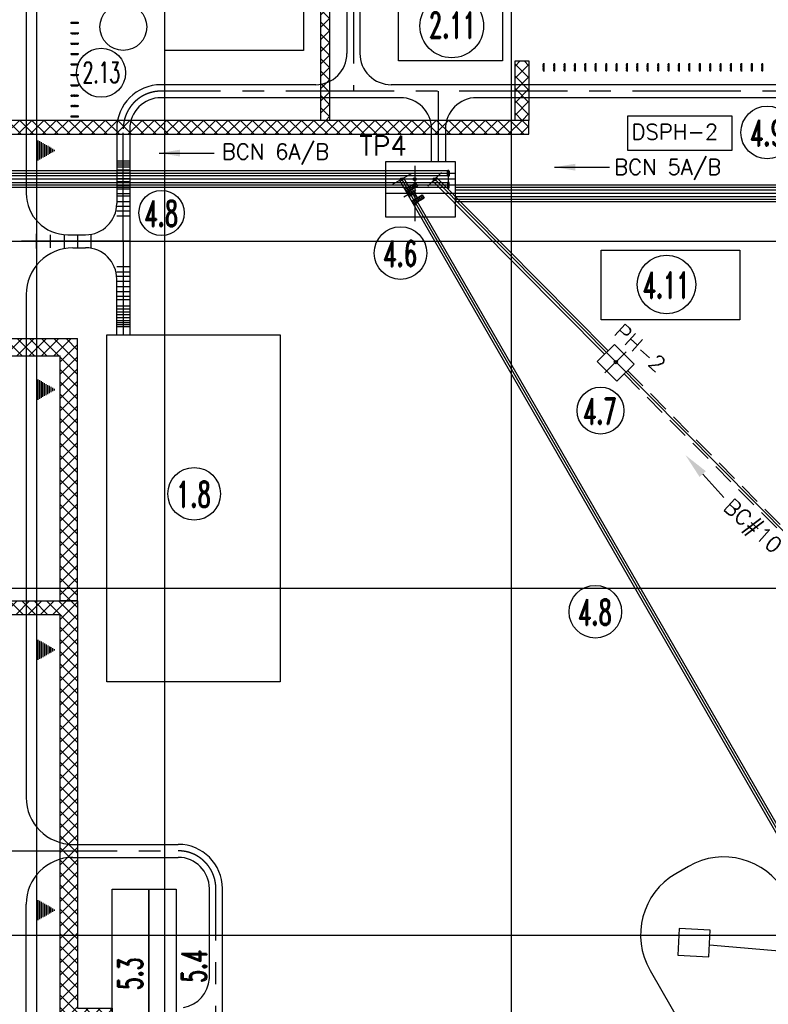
# Model space of a CAD drawing. Header units: inches. Extents: x -8998005 to 170525121, y -30058259 to 1575573.
# Tile 88 of 107: x 258125 to 474034, y 180106 to 463853. Entities that reach past the tile are written whole.
import ezdxf
from ezdxf.enums import TextEntityAlignment as Align
from ezdxf.lldxf.tags import DXFTag

# ---------------------------------------------------------------- set-up
doc = ezdxf.new("R2010")
doc.units = ezdxf.units.IN
doc.header["$LTSCALE"] = 5
doc.header["$MEASUREMENT"] = 0
for name, pattern in [('CENTER', [2, 1.25, -0.25, 0.25, -0.25]), ('CENTER2', [1.125, 0.75, -0.125, 0.125, -0.125]), ('DASHED2', [0.375, 0.25, -0.125])]:
    doc.linetypes.add(name, pattern=pattern)
for name, color, linetype in [('ahs layout_db', 4, 'Continuous'), ('CANAL', 4, 'Continuous'), ('civil', 4, 'Continuous'), ('con', 20, 'Continuous'), ('DIM', 7, 'Continuous'), ('EQu', 191, 'Continuous'), ('GRID', 1, 'CENTER2'), ('mh', 7, 'Continuous'), ('PIPE RACK EL8.5M', 7, 'Continuous'), ('ROAD-ISG', 7, 'Continuous'), ('TCE-ME-ROAD', 244, 'Continuous'), ('Text', 6, 'Continuous')]:
    doc.layers.add(name, color=color, linetype=linetype)
doc.styles.add('M1', font='ROMAND.shx', dxfattribs={"height": 6250})
doc.styles.add('romans', font='romans.shx')
doc.styles.add('S1', font='SIMPLEX.SHX', dxfattribs={"height": 200})
doc.styles.get("Standard").update_dxf_attribs({"font": 'txt.shx'})
tags = doc.linetypes.add('CENTRE', pattern=[1.5, 0.75, -0.25, 0.25, -0.25]).pattern_tags.tags
tags[10:11] = [DXFTag(74, 4), DXFTag(75, 0), DXFTag(340, '0'), DXFTag(46, 1.0), DXFTag(50, 0.0), DXFTag(44, 0.0), DXFTag(45, 0.0)]
tags[8:9] = [DXFTag(74, 4), DXFTag(75, 0), DXFTag(340, '0'), DXFTag(46, 1.0), DXFTag(50, 0.0), DXFTag(44, 0.0), DXFTag(45, 0.0)]
tags[6:7] = [DXFTag(74, 4), DXFTag(75, 0), DXFTag(340, '0'), DXFTag(46, 1.0), DXFTag(50, 0.0), DXFTag(44, 0.0), DXFTag(45, 0.0)]
tags[4:5] = [DXFTag(74, 4), DXFTag(75, 0), DXFTag(340, '0'), DXFTag(46, 1.0), DXFTag(50, 0.0), DXFTag(44, 0.0), DXFTag(45, 0.0)]
doc.dimstyles.get("Standard").update_dxf_attribs({"dimtxt": 0.18, "dimasz": 0.18, "dimexe": 0.18, "dimexo": 0.0625, "dimgap": 0.09, "dimtad": 0, "dimtih": 1, "dimtoh": 1, "dimdec": 4, "dimzin": 0, "dimdsep": 46, "dimtxsty": 'Standard', "dimcen": 0.09, "dimadec": 0, "dimazin": 0, "dimtfac": 1, "dimtdec": 4, "dimtofl": 0, "dimtmove": 0, "dimatfit": 3, "dimfxl": 1, "dimtolj": 1, "dimtzin": 0, "dimarcsym": 0})

# ---------------------------------------------------------------- blocks, each defined once
blk = doc.blocks.new('ar')
at = {"layer": 'con'}
blk.add_lwpolyline([(0, 0), (-6514, -11282)], dxfattribs=at)
blk.add_solid([(-1516, 875), (5250, 9093), (1516, -875)], dxfattribs=at)
blk = doc.blocks.new('gfhfhxfhfh')
at = {"color": 2, "linetype": 'Continuous', "ltscale": 100}
for points in [[(-1756, -379), (1206, 1331), (1756, 379), (-1206, -1331)], [(-1756, -379), (-803, 171), (-253, -781), (-1206, -1331)], [(253, 781), (1206, 1331), (1756, 379), (803, -171)]]:
    blk.add_lwpolyline(points, close=True, dxfattribs=at)
for centre in [(0, 0), (1005, 580), (-1005, -580)]:
    blk.add_circle(centre, 31.5, dxfattribs=at)
at = {"layer": 'mh', "color": 1, "linetype": 'CENTRE', "ltscale": 2000}
for p, q in [((-1481, -855), (1481, 855)), ((-275, 476), (275, -476)), ((730, 1056), (1280, 104)), ((-1280, -104), (-730, -1056))]:
    blk.add_line(p, q, dxfattribs=at)
blk = doc.blocks.new('Ped')
at = {"linetype": 'Continuous', "ltscale": 100}
h = blk.add_hatch(dxfattribs=at)
h.set_pattern_fill('ANSI31', color=6, scale=100, style=0)
h.paths.add_polyline_path([(644538, 428114), (644538, 430114), (644838, 430114), (644838, 428114)])
at = {"color": 6, "linetype": 'Continuous', "ltscale": 100}
for p, q in [((644478, 429114), (644897, 429114)), ((644688, 427935), (644688, 430293))]:
    blk.add_line(p, q, dxfattribs=at)
blk.add_lwpolyline([(644538, 428114), (644538, 430114), (644838, 430114), (644838, 428114)], close=True, dxfattribs=at)
blk = doc.blocks.new('Ped-flat-1')
at = {"linetype": 'Continuous', "ltscale": 100}
h = blk.add_hatch(dxfattribs=at)
h.set_pattern_fill('ACET-2D-ANSI31', color=6, scale=100, angle=90, style=0)
h.set_pattern_definition([(135, (-703113.673, 208736.7), (-8.83883476, -8.83883476), [])])
h.paths.add_polyline_path([(-428114, 644538), (-430114, 644538), (-430114, 644838), (-428114, 644838)])
at = {"color": 6, "linetype": 'Continuous', "ltscale": 100}
for p, q in [((-427935, 644688), (-430293, 644688)), ((-429114, 644478), (-429114, 644897))]:
    blk.add_line(p, q, dxfattribs=at)
blk.add_lwpolyline([(-428114, 644538), (-430114, 644538), (-430114, 644838), (-428114, 644838)], close=True, dxfattribs=at)
blk = doc.blocks.new('Ped-flat-2')
at = {"linetype": 'Continuous', "ltscale": 100}
h = blk.add_hatch(dxfattribs=at)
h.set_pattern_fill('ACET-2D-ANSI31', color=6, scale=100, angle=90, style=0)
h.set_pattern_definition([(135, (-703113.673, 205736.7), (-8.83883476, -8.83883476), [])])
h.paths.add_polyline_path([(-428114, 644538), (-430114, 644538), (-430114, 644838), (-428114, 644838)])
at = {"color": 6, "linetype": 'Continuous', "ltscale": 100}
for p, q in [((-427935, 644688), (-430293, 644688)), ((-429114, 644478), (-429114, 644897))]:
    blk.add_line(p, q, dxfattribs=at)
blk.add_lwpolyline([(-428114, 644538), (-430114, 644538), (-430114, 644838), (-428114, 644838)], close=True, dxfattribs=at)
blk = doc.blocks.new('Ped-flat-3')
at = {"linetype": 'Continuous', "ltscale": 100}
h = blk.add_hatch(dxfattribs=at)
h.set_pattern_fill('ACET-2D-ANSI31', color=6, scale=100, angle=90, style=0)
h.set_pattern_definition([(135, (-703113.673, 202736.7), (-8.83883476, -8.83883476), [])])
h.paths.add_polyline_path([(-428114, 644538), (-430114, 644538), (-430114, 644838), (-428114, 644838)])
at = {"color": 6, "linetype": 'Continuous', "ltscale": 100}
for p, q in [((-427935, 644688), (-430293, 644688)), ((-429114, 644478), (-429114, 644897))]:
    blk.add_line(p, q, dxfattribs=at)
blk.add_lwpolyline([(-428114, 644538), (-430114, 644538), (-430114, 644838), (-428114, 644838)], close=True, dxfattribs=at)
blk = doc.blocks.new('Ped-flat-4')
at = {"linetype": 'Continuous', "ltscale": 100}
h = blk.add_hatch(dxfattribs=at)
h.set_pattern_fill('ACET-2D-ANSI31', color=6, scale=100, angle=90, style=0)
h.set_pattern_definition([(135, (-703113.673, 199736.7), (-8.83883476, -8.83883476), [])])
h.paths.add_polyline_path([(-428114, 644538), (-430114, 644538), (-430114, 644838), (-428114, 644838)])
at = {"color": 6, "linetype": 'Continuous', "ltscale": 100}
for p, q in [((-427935, 644688), (-430293, 644688)), ((-429114, 644478), (-429114, 644897))]:
    blk.add_line(p, q, dxfattribs=at)
blk.add_lwpolyline([(-428114, 644538), (-430114, 644538), (-430114, 644838), (-428114, 644838)], close=True, dxfattribs=at)
blk = doc.blocks.new('Ped-flat-5')
at = {"linetype": 'Continuous', "ltscale": 100}
h = blk.add_hatch(dxfattribs=at)
h.set_pattern_fill('ACET-2D-ANSI31', color=6, scale=100, angle=90, style=0)
h.set_pattern_definition([(135, (-703113.673, 196736.7), (-8.83883476, -8.83883476), [])])
h.paths.add_polyline_path([(-428114, 644538), (-430114, 644538), (-430114, 644838), (-428114, 644838)])
at = {"color": 6, "linetype": 'Continuous', "ltscale": 100}
for p, q in [((-427935, 644688), (-430293, 644688)), ((-429114, 644478), (-429114, 644897))]:
    blk.add_line(p, q, dxfattribs=at)
blk.add_lwpolyline([(-428114, 644538), (-430114, 644538), (-430114, 644838), (-428114, 644838)], close=True, dxfattribs=at)
blk = doc.blocks.new('Ped-flat-6')
at = {"linetype": 'Continuous', "ltscale": 100}
h = blk.add_hatch(dxfattribs=at)
h.set_pattern_fill('ACET-2D-ANSI31', color=6, scale=100, angle=90, style=0)
h.set_pattern_definition([(135, (-703113.673, 193736.7), (-8.83883476, -8.83883476), [])])
h.paths.add_polyline_path([(-428114, 644538), (-430114, 644538), (-430114, 644838), (-428114, 644838)])
at = {"color": 6, "linetype": 'Continuous', "ltscale": 100}
for p, q in [((-427935, 644688), (-430293, 644688)), ((-429114, 644478), (-429114, 644897))]:
    blk.add_line(p, q, dxfattribs=at)
blk.add_lwpolyline([(-428114, 644538), (-430114, 644538), (-430114, 644838), (-428114, 644838)], close=True, dxfattribs=at)
blk = doc.blocks.new('Ped-flat-7')
at = {"linetype": 'Continuous', "ltscale": 100}
h = blk.add_hatch(dxfattribs=at)
h.set_pattern_fill('ACET-2D-ANSI31', color=6, scale=100, angle=90, style=0)
h.set_pattern_definition([(135, (-703113.673, 190736.7), (-8.83883476, -8.83883476), [])])
h.paths.add_polyline_path([(-428114, 644538), (-430114, 644538), (-430114, 644838), (-428114, 644838)])
at = {"color": 6, "linetype": 'Continuous', "ltscale": 100}
for p, q in [((-427935, 644688), (-430293, 644688)), ((-429114, 644478), (-429114, 644897))]:
    blk.add_line(p, q, dxfattribs=at)
blk.add_lwpolyline([(-428114, 644538), (-430114, 644538), (-430114, 644838), (-428114, 644838)], close=True, dxfattribs=at)
blk = doc.blocks.new('Ped-flat-8')
at = {"linetype": 'Continuous', "ltscale": 100}
h = blk.add_hatch(dxfattribs=at)
h.set_pattern_fill('ACET-2D-ANSI31', color=6, scale=100, angle=90, style=0)
h.set_pattern_definition([(135, (-703113.673, 187736.7), (-8.83883476, -8.83883476), [])])
h.paths.add_polyline_path([(-428114, 644538), (-430114, 644538), (-430114, 644838), (-428114, 644838)])
at = {"color": 6, "linetype": 'Continuous', "ltscale": 100}
for p, q in [((-427935, 644688), (-430293, 644688)), ((-429114, 644478), (-429114, 644897))]:
    blk.add_line(p, q, dxfattribs=at)
blk.add_lwpolyline([(-428114, 644538), (-430114, 644538), (-430114, 644838), (-428114, 644838)], close=True, dxfattribs=at)
blk = doc.blocks.new('Ped-flat-9')
at = {"linetype": 'Continuous', "ltscale": 100}
h = blk.add_hatch(dxfattribs=at)
h.set_pattern_fill('ACET-2D-ANSI31', color=6, scale=100, angle=90, style=0)
h.set_pattern_definition([(135, (-703113.673, 184736.7), (-8.83883476, -8.83883476), [])])
h.paths.add_polyline_path([(-428114, 644538), (-430114, 644538), (-430114, 644838), (-428114, 644838)])
at = {"color": 6, "linetype": 'Continuous', "ltscale": 100}
for p, q in [((-427935, 644688), (-430293, 644688)), ((-429114, 644478), (-429114, 644897))]:
    blk.add_line(p, q, dxfattribs=at)
blk.add_lwpolyline([(-428114, 644538), (-430114, 644538), (-430114, 644838), (-428114, 644838)], close=True, dxfattribs=at)
blk = doc.blocks.new('Ped-flat-10')
at = {"linetype": 'Continuous', "ltscale": 100}
h = blk.add_hatch(dxfattribs=at)
h.set_pattern_fill('ACET-2D-ANSI31', color=6, scale=100, angle=90, style=0)
h.set_pattern_definition([(135, (-703113.673, 181736.7), (-8.83883476, -8.83883476), [])])
h.paths.add_polyline_path([(-428114, 644538), (-430114, 644538), (-430114, 644838), (-428114, 644838)])
at = {"color": 6, "linetype": 'Continuous', "ltscale": 100}
for p, q in [((-427935, 644688), (-430293, 644688)), ((-429114, 644478), (-429114, 644897))]:
    blk.add_line(p, q, dxfattribs=at)
blk.add_lwpolyline([(-428114, 644538), (-430114, 644538), (-430114, 644838), (-428114, 644838)], close=True, dxfattribs=at)
blk = doc.blocks.new('A$C08E86F63')
at = {"layer": 'TCE-ME-ROAD'}
h = blk.add_hatch(dxfattribs=at)
h.set_pattern_fill('ANSI37', color=3, scale=20000, style=0)
h.paths.add_polyline_path([(0, -24302), (0, -94912), (5000, -94912), (5000, -19302), (-30226, -19302), (-30226, -24302)])
h = blk.add_hatch(dxfattribs=at)
h.set_pattern_fill('ANSI37', color=3, scale=20000, style=0)
h.paths.add_polyline_path([(-164709, -59351), (-168709, -59351), (-168709, -370059), (-164709, -370059), (-164709, -113312), (-75447, -113312), (-61047, -98912), (0, -98912), (0, -285285), (-62704, -285285), (-77233, -299813), (-164709, -299812), (-164709, -303812), (-75576, -303813), (-61047, -289285), (0, -289285), (0, -515312), (85191, -515312), (85191, -510312), (5000, -510312), (5000, -217302), (15000, -217302), (15000, -212302), (5000, -212302), (5000, -94912), (-62704, -94912), (-77104, -109312), (-164709, -109312)])
at = {"layer": 'civil'}
for points in [[(15000, -177936), (25570, -177936), (25570, -226736), (15000, -226736)], [(25570, -177936), (33400, -177936), (33400, -226736), (25570, -226736)]]:
    blk.add_lwpolyline(points, close=True, dxfattribs=at)
at = {"layer": 'TCE-ME-ROAD', "color": 3}
for p, q in [((-30226, -19302, 0), (5000, -19302, 0)), ((5000, -94912), (5000, -19302)), ((-30226, -24302, 0), (0, -24302, 0)), ((0, -94912), (0, -24302)), ((5000, -94912), (0, -94912))]:
    blk.add_line(p, q, dxfattribs=at)
blk.add_lwpolyline([(85191, -515312), (0, -515312), (0, -289285), (-61047, -289285), (-75576, -303813), (-164709, -303812), (-164709, -370059), (-168709, -370059), (-168709, -59351), (-164709, -59351), (-164709, -109312), (-77104, -109312), (-62704, -94912), (5000, -94912), (5000, -212302), (15000, -212302), (15000, -217302), (5000, -217302), (5000, -510312), (85191, -510312), (85191, -514062)], dxfattribs=at)
blk.add_lwpolyline([(-62704, -285285), (0, -285285), (0, -98912), (-61047, -98912), (-75447, -113312), (-164709, -113312), (-164709, -299812), (-77233, -299813)], close=True, dxfattribs=at)
blk = doc.blocks.new('BTG Road')
at = {"layer": 'TCE-ME-ROAD'}
for p, q in [((3014894, 626144), (3014894, 481225)), ((3014894, 204269), (3014894, 450475))]:
    blk.add_line(p, q, dxfattribs=at)
at = {"layer": 'TCE-ME-ROAD', "ltscale": 100}
for centre, radius in [((3026894, 655394), 12000), ((3028394, 481225), 13500)]:
    blk.add_arc(centre, radius, 180, 270, dxfattribs=at)
at = {"layer": 'TCE-ME-ROAD'}
for centre in [(3028394, 626144), (3028394, 450475)]:
    blk.add_arc(centre, 13500, 90, 180, dxfattribs=at)
blk = doc.blocks.new('ISG')
for p, q in [((5662518, 420257, -64118), (5384173, 420257, -64118)), ((5662518, 418857, -64118), (5384173, 418857, -64118)), ((5662518, 416857, -64118), (5384173, 416857, -64118)), ((5662518, 415457, -64118), (5384173, 415457, -64118)), ((5805221, 416157, -64118), (5664755, 416157, -64118)), ((5805221, 414757, -64118), (5664755, 414757, -64118)), ((5805221, 412757, -64118), (5664755, 412757, -64118)), ((5805221, 411357, -64118), (5664755, 411357, -64118))]:
    blk.add_line(p, q)
at = {"color": 2, "linetype": 'Continuous'}
blk.add_lwpolyline([(5744606, 436157), (5744606, 426157), (5714606, 426157), (5714606, 436157)], close=True, dxfattribs=at)
at = {"color": 2, "linetype": 'Continuous', "ltscale": 100, "elevation": -64118}
for points in [[(5644755, 422957), (5664755, 422957), (5664755, 406957), (5644755, 406957)], [(5662518, 420315), (5662993, 420315), (5662993, 418799), (5662518, 418799)], [(5650954, 414045), (5651906, 414595), (5652556, 413469), (5651604, 412919)], [(5662518, 415399), (5662993, 415399), (5662993, 416915), (5662518, 416915)], [(5652320, 411678), (5653273, 412228), (5653923, 411102), (5652970, 410552)]]:
    blk.add_lwpolyline(points, close=True, dxfattribs=at)
at = {"color": 2, "linetype": 'Continuous', "ltscale": 100}
blk.add_lwpolyline([(5706905, 397396), (5746905, 397396), (5746905, 377396), (5706905, 377396)], close=True, dxfattribs=at)
for centre, radius in [((5649388, 417857, -64118), 400), ((5653094, 417857), 400), ((5658864, 417857, -64118), 400), ((5651755, 413757, -64118), 400), ((5653094, 413757, -64118), 322), ((5711105, 365173, -64118), 454)]:
    blk.add_circle(centre, radius, dxfattribs=at)
at = {"layer": 'ahs layout_db'}
blk.add_line((5773890, 194087, 303958016735059), (5738093, 197182, 303958016735059), dxfattribs=at)
at = {"layer": 'ahs layout_db', "elevation": 303958016735059}
blk.add_lwpolyline([(5737942, 193821), (5738288, 201504), (5729377, 201905), (5729031, 194223)], close=True, dxfattribs=at)
at = {"layer": 'DIM', "linetype": 'Continuous'}
for centre, radius in [((5754757, 431364), 7580), ((5580078, 408151), 6526), ((5648996, 396599), 7580), ((5725734, 387517), 8440), ((5706693, 351199), 6761), ((5705199, 293240), 7580)]:
    blk.add_circle(centre, radius, dxfattribs=at)
at = {"layer": 'mh', "color": 1, "linetype": 'CENTRE', "ltscale": 2000}
for p, q in [((5653094, 421757, -64118), (5653094, 405757, -64118)), ((5662755, 420566, -64118), (5662755, 414905, -64118)), ((5664755, 417857, -64118), (5367173, 417857, -64118)), ((5664755, 419557, -64118), (5384173, 419557, -64118)), ((5652044, 419390, -64118), (5646732, 416324, -64118)), ((6021076, -225953, 20), (5649388, 417857, -64193)), ((5656916, 415925, -620736), (5660813, 419789, 492501)), ((5806672, 268796, -64118), (5658864, 417857, -64118)), ((5664755, 416157, -64118), (5384173, 416157, -64118)), ((5653379, 414695, -128236), (5649937, 412707, -128236)), ((5652113, 415457, -64118), (5654076, 412057, -64118)), ((5805696, 415457, -64118), (5664755, 415457, -64118)), ((5805696, 413757, -64118), (5644755, 413757, -64118)), ((5805696, 412057, -64118), (5664755, 412057, -64118)), ((5707973, 362067, -64118), (5714080, 368123, -64118))]:
    blk.add_line(p, q, dxfattribs=at)
at = {"layer": 'mh'}
for p, q in [((6016220, -218942, 151), (5648782, 417507, -64194)), ((6017432, -218242, 151), (5649994, 418207, -64194)), ((5658367, 417364, -64118), (5707871, 367440, -64118)), ((5659361, 418350, -64118), (5708865, 368426, -64118)), ((5705749, 365337, -64118), (5710720, 370266, -64118)), ((5710720, 370266, -64118), (5716353, 364585, -64118)), ((5705749, 365337, -64118), (5711382, 359656, -64118)), ((5711382, 359656, -64118), (5716353, 364585, -64118))]:
    blk.add_line(p, q, dxfattribs=at)
at = {"layer": 'mh', "color": 7, "linetype": 'DASHED2', "ltscale": 5000}
for p, q in [((5713504, 361760, -64118), (5784498, 290163, -64118)), ((5714498, 362746, -64118), (5785507, 291134, -64118))]:
    blk.add_line(p, q, dxfattribs=at)
at = {"layer": 'mh', "color": 5, "linetype": 'Continuous', "ltscale": 2}
for p, q in [((5732062, 219846), (5728431, 217750)), ((5720962, 189878), (5925552, -164497))]:
    blk.add_line(p, q, dxfattribs=at)
for centre, start, end in [((5742264, 202176), 29.99893, 119.99893), ((5738632, 200080), 119.99893, 209.99893)]:
    blk.add_arc(centre, 20403, start, end, dxfattribs=at)
at = {"color": 2, "linetype": 'Continuous'}
for p in [(5652113, 415457, -64118), (5654076, 412057, -64118)]:
    blk.add_blockref('gfhfhxfhfh', p, dxfattribs=at)
at = {"layer": 'EQu', "color": 3, "ltscale": 5, "xscale": 0.6999999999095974, "yscale": 0.6999999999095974, "zscale": 0.6999999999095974, "rotation": 72.33250286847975}
blk.add_blockref('ar', (5736159, 332910, -64118), dxfattribs=at)
at = {"color": 2, "style": 'romans'}
for s, height, rotation, p in [('DSPH-2', 4500, 360, (5715589, 429291, 725899908185464)), ('BCN 6A/B', 4480, 359.93442, (5597511, 423612)), ('BCN 5A/B', 4480, 0, (5710615, 419179)), ('PH-2', 4480, 318.15057, (5710230, 373327, -64118)), ('BC#10', 4480, 318.15057, (5741820, 322940, -64118))]:
    blk.add_text(s, height=height, rotation=rotation, dxfattribs=at).set_placement(p)
at = {"style": 'romans'}
blk.add_text('TP4', height=5600, dxfattribs=at).set_placement((5637171, 424743))
at = {"layer": 'Text', "style": 'M1', "width": 0.6}
for s, p in [('4.9', (5754631, 431241)), ('4.8', (5579951, 408028)), ('4.6', (5648870, 396476)), ('4.11', (5725608, 387393)), ('4.7', (5706525, 351034)), ('4.8', (5705073, 293117))]:
    blk.add_text(s, height=7500, dxfattribs=at).set_placement(p, align=Align.MIDDLE)
at = {"color": 2, "linetype": 'Continuous', "ltscale": 100}
for points in [[(5579449, 425408), (5595277, 425408)], [(5693434, 421351), (5709262, 421351)]]:
    blk.add_leader(points, dimstyle='Standard', override={"dimscale": 10, "dimtxt": 250, "dimasz": 600, "dimexe": 0, "dimexo": 0, "dimgap": 100, "dimtih": 0, "dimtoh": 0, "dimdec": 0, "dimtxsty": 'S1', "dimcen": 0, "dimtdec": 0, "dimtofl": 1, "dimtmove": 2, "dimfxl": 0.5, "dimarcsym": 1}, dxfattribs=at)

msp = doc.modelspace()

# ---------------------------------------------------------------- hatches: boundary and pattern name
h = msp.add_hatch()
h.set_pattern_fill('ANSI37', scale=20000, style=0)
h.set_pattern_definition([(45, (-75000, 20500), (-1767.767, 1767.767), []), (135, (-75000, 20500), (-1767.767, -1767.767), [])])
h.paths.add_polyline_path([(345000, 538500), (347500, 538500), (347500, 514500), (345000, 514500)])
h.paths.add_polyline_path([(345000, 514500), (347500, 514500), (347500, 434841), (345000, 434841)])
h = msp.add_hatch()
h.set_pattern_fill('ANSI37', scale=20000, style=0)
h.paths.add_polyline_path([(401000, 434841), (401000, 452000), (405000, 452000), (405000, 434841)])
h = msp.add_hatch()
h.set_pattern_fill('ANSI37', scale=20000, style=0)
h.paths.add_polyline_path([(249434, 434841), (122184, 434841), (122184, 430841), (249434, 430841)])
h.paths.add_polyline_path([(405000, 434841), (249434, 434841), (249434, 430841), (405000, 430841)])
at = {"layer": 'Text'}
h = msp.add_hatch(dxfattribs=at)
h.set_pattern_fill('ANSI31', color=256, scale=3750, angle=405, style=0)
h.set_pattern_definition([(90, (325843.8, -866917.2), (-468.75, 2e-13), [])])
h.paths.add_polyline_path([(263000, 429371), (263000, 426183), (263000, 422996), (268524, 426183)])
h = msp.add_hatch(dxfattribs=at)
h.set_pattern_fill('ANSI31', color=256, scale=3750, angle=405, style=0)
h.paths.add_polyline_path([(263000, 360449), (263000, 357262), (263000, 354074), (268524, 357262)])
h = msp.add_hatch(dxfattribs=at)
h.set_pattern_fill('ANSI31', color=256, scale=3750, angle=405, style=0)
h.set_pattern_definition([(90, (325843.8, -1010838.46), (-468.75, 2e-13), [])])
h.paths.add_polyline_path([(263000, 285449), (263000, 282262), (263000, 279074), (268524, 282262)])
h = msp.add_hatch(dxfattribs=at)
h.set_pattern_fill('ANSI31', color=256, scale=3750, angle=405, style=0)
h.set_pattern_definition([(90, (325843.8, -1085838.46), (-468.75, 2e-13), [])])
h.paths.add_polyline_path([(263000, 210449), (263000, 207262), (263000, 204074), (268524, 207262)])

# ---------------------------------------------------------------- linework, layer by layer
at = {"color": 6}
for points in [[(300000, 455000), (300000, 525000), (340000, 525000), (340000, 455000)], [(397375, 452000), (367375, 452000), (367375, 472000), (397375, 472000)]]:
    msp.add_lwpolyline(points, close=True, dxfattribs=at)
at = {"color": 7, "elevation": -96251}
msp.add_lwpolyline([(283231, 273000), (283231, 373000), (333231, 373000), (333231, 273000)], close=True, dxfattribs=at)
at = {"color": 4}
msp.add_circle((288000, 461749), 6750, dxfattribs=at)
at = {"layer": 'CANAL', "color": 8}
for p, q in [((300000, -800000), (300000, 1470819)), ((400000, -800000), (400000, 1470819)), ((-597246, 400000), (1664920, 400000)), ((-597246, 300000), (1664920, 300000)), ((-597246, 200000), (1664920, 200000))]:
    msp.add_line(p, q, dxfattribs=at)
at = {"layer": 'DIM', "linetype": 'Continuous'}
for centre, radius in [((382729, 462045), 9166), ((281609, 448545), 7061), ((308433, 327224, -48126), 7580)]:
    msp.add_circle(centre, radius, dxfattribs=at)
at = {"layer": 'GRID', "color": 1, "linetype": 'Continuous', "ltscale": 0.05}
msp.add_line((263000, 749011), (263000, -32000), dxfattribs=at)
at = {"layer": 'PIPE RACK EL8.5M', "color": 160}
for points in [[(345000, 538500), (347500, 538500), (347500, 434841), (345000, 434841)], [(401000, 434841), (401000, 452000), (405000, 452000), (405000, 434841)], [(405000, 434841), (108434, 434841), (108434, 430841), (405000, 430841)]]:
    msp.add_lwpolyline(points, close=True, dxfattribs=at)
at = {"layer": 'ROAD-ISG', "color": 190}
for p, q in [((376896, 422957), (376896, 432375)), ((380896, 432375), (380896, 422957)), ((286125, 373000, -96251), (289875, 373000, -96251))]:
    msp.add_line(p, q, dxfattribs=at)
for centre, start, end in [((367896, 432375), 0, 90), ((389896, 432375), 90, 180)]:
    msp.add_arc(centre, 9000, start, end, dxfattribs=at)
at = {"layer": 'TCE-ME-ROAD', "color": 11, "linetype": 'CENTER', "ltscale": 5000}
for p, q in [((354375, 532500), (354375, 443250)), ((666089, 443250), (298875, 443250)), ((378896, 422957), (378896, 443250)), ((288000, 400000), (288000, 432375)), ((289875, 400000), (258125, 400000)), ((288000, 400000, 49630), (288000, 373000, -46622)), ((255000, 224331), (303839, 224331)), ((314714, 148456), (314714, 213456))]:
    msp.add_line(p, q, dxfattribs=at)
at = {"layer": 'TCE-ME-ROAD', "linetype": 'Continuous'}
for p, q in [((260000, 529375), (260000, 413875)), ((272000, 401875), (277125, 401875)), ((273500, 398125), (277125, 398125))]:
    msp.add_line(p, q, dxfattribs=at)
at = {"layer": 'TCE-ME-ROAD'}
for p, q in [((352500, 521625), (352500, 454125)), ((343500, 445125), (298875, 445125)), ((666089, 445125), (365250, 445125)), ((367896, 441375), (298875, 441375)), ((507409, 441375), (389896, 441375)), ((286125, 432375, -21374), (286125, 410875, 49630)), ((289875, 432375), (289875, 373000)), ((286125, 373000, 49630), (286125, 389125, 49630)), ((272750, 226206), (303839, 226206)), ((272750, 222456), (303839, 222456)), ((312839, 187526), (312839, 213456)), ((316589, 148456), (316589, 213456))]:
    msp.add_line(p, q, dxfattribs=at)
at = {"layer": 'TCE-ME-ROAD', "linetype": 'Continuous'}
msp.add_lwpolyline([(691825, 770533), (450314, 755449, 0.3960601), (441875, 746467), (441875, 543375, -0.4142136), (429125, 530625), (365250, 530625, 0.4142136), (356250, 521625), (356250, 454125, 0.4142136), (365250, 445125)], format="xyb", dxfattribs=at)
at = {"layer": 'TCE-ME-ROAD'}
for centre, radius, start, end in [((343500, 454125), 9000, 270, 0), ((298875, 432375), 12750, 90, 180), ((298875, 432375), 9000, 90, 180), ((277125, 410875, 49630), 9000, 270, 360), ((277125, 389125, 49630), 9000, 0, 90), ((303839, 213456), 12750, 0, 90), ((303839, 213456), 9000, 0, 90)]:
    msp.add_arc(centre, radius, start, end, dxfattribs=at)
at = {"layer": 'TCE-ME-ROAD', "color": 11, "linetype": 'CENTER', "ltscale": 5000}
for centre, start, end in [((298875, 432375), 90, 180), ((303839, 213456), 0, 90)]:
    msp.add_arc(centre, 10875, start, end, dxfattribs=at)
at = {"layer": 'TCE-ME-ROAD', "linetype": 'Continuous'}
msp.add_arc((303857, 188101), 9000, 279.56038, 356.33507, dxfattribs=at)
at = {"layer": 'Text'}
for p, q in [((286125, 423180), (289875, 423180)), ((286125, 422623), (289875, 422623)), ((286125, 422067), (289875, 422067)), ((286125, 421492), (289875, 421492)), ((286125, 420626), (289875, 420626)), ((286125, 419733), (289875, 419733)), ((286125, 418931), (289875, 418931)), ((286125, 418067), (289875, 418067)), ((286125, 417205), (289875, 417205)), ((286125, 416082), (289875, 416082)), ((286125, 415114), (289875, 415114)), ((286125, 413752), (289875, 413752)), ((286125, 413063), (289875, 413063)), ((286125, 411500), (289875, 411500)), ((286125, 410093), (289875, 410093)), ((286125, 408762), (289875, 408762)), ((286125, 407292), (289875, 407292)), ((263000, 397868), (263000, 402132)), ((266969, 398125), (266969, 401875)), ((271022, 398125), (271022, 401875)), ((274875, 398125), (274875, 401875)), ((278728, 398125), (278728, 401875)), ((286125, 392708), (289875, 392708)), ((286125, 391238), (289875, 391238)), ((286125, 389907), (289875, 389907)), ((286125, 388500), (289875, 388500)), ((286125, 386937), (289875, 386937)), ((286125, 385560), (289875, 385560)), ((286125, 384198), (289875, 384198)), ((286125, 383230), (289875, 383230)), ((286125, 381420), (289875, 381420)), ((286125, 380557), (289875, 380557)), ((286125, 379693), (289875, 379693)), ((286125, 378892), (289875, 378892)), ((286125, 377999), (289875, 377999)), ((286125, 377132), (289875, 377132)), ((286125, 376558), (289875, 376558)), ((286125, 376001), (289875, 376001)), ((286125, 375444), (289875, 375444))]:
    msp.add_line(p, q, dxfattribs=at)

# ---------------------------------------------------------------- block references
at = {"linetype": 'Continuous', "rotation": 90}
for p in [(703114, -181737), (703114, -184737), (703114, -187737), (703114, -190737), (703114, -193737), (703114, -196737), (703114, -199737), (703114, -202737), (703114, -205737), (703114, -208737)]:
    msp.add_blockref('Ped', p, dxfattribs=at)
at = {"ltscale": 100}
for name, p in [('Ped-flat-10', (703114, -181737)), ('Ped-flat-9', (703114, -184737)), ('Ped-flat-8', (703114, -187737)), ('Ped-flat-7', (703114, -190737)), ('Ped-flat-6', (703114, -193737)), ('Ped-flat-5', (703114, -196737)), ('Ped-flat-4', (703114, -199737)), ('Ped-flat-3', (703114, -202737)), ('Ped-flat-2', (703114, -205737)), ('Ped-flat-1', (703114, -208737)), ('A$C08E86F63', (269809, 391250))]:
    msp.add_blockref(name, p, dxfattribs=at)
at = {"linetype": 'Continuous', "xscale": -1, "rotation": 180}
for p in [(-235410, 879239), (-232410, 879239), (-229410, 879239), (-226410, 879239), (-223410, 879239), (-220410, 879239), (-217410, 879239), (-214410, 879239), (-211410, 879239), (-208410, 879239), (-205410, 879239), (-202410, 879239), (-199410, 879239), (-196410, 879239), (-193410, 879239), (-190410, 879239), (-187410, 879239), (-184410, 879239), (-181410, 879239), (-178410, 879239), (-175410, 879239), (-172410, 879239)]:
    msp.add_blockref('Ped', p, dxfattribs=at)
at = {"layer": 'DIM'}
msp.add_blockref('BTG Road', (-2754894, -241519), dxfattribs=at)
at = {"layer": 'ROAD-ISG', "color": 190}
msp.add_blockref('ISG', (-5281049, 0), dxfattribs=at)

# ---------------------------------------------------------------- texts
at = {"layer": 'Text', "style": 'M1', "width": 0.6}
for s, height, p in [('2.11', 7500, (382930, 462317)), ('2.13', 6000, (281679, 448659)), ('1.8', 7500, (308307, 327101, -48126))]:
    msp.add_text(s, height=height, dxfattribs=at).set_placement(p, align=Align.MIDDLE)
for s, p in [('5.4', (308417, 191012)), ('5.3', (290037, 188897))]:
    msp.add_text(s, height=7200, rotation=90, dxfattribs=at).set_placement(p, align=Align.MIDDLE)

doc.saveas('drawing.dxf')
